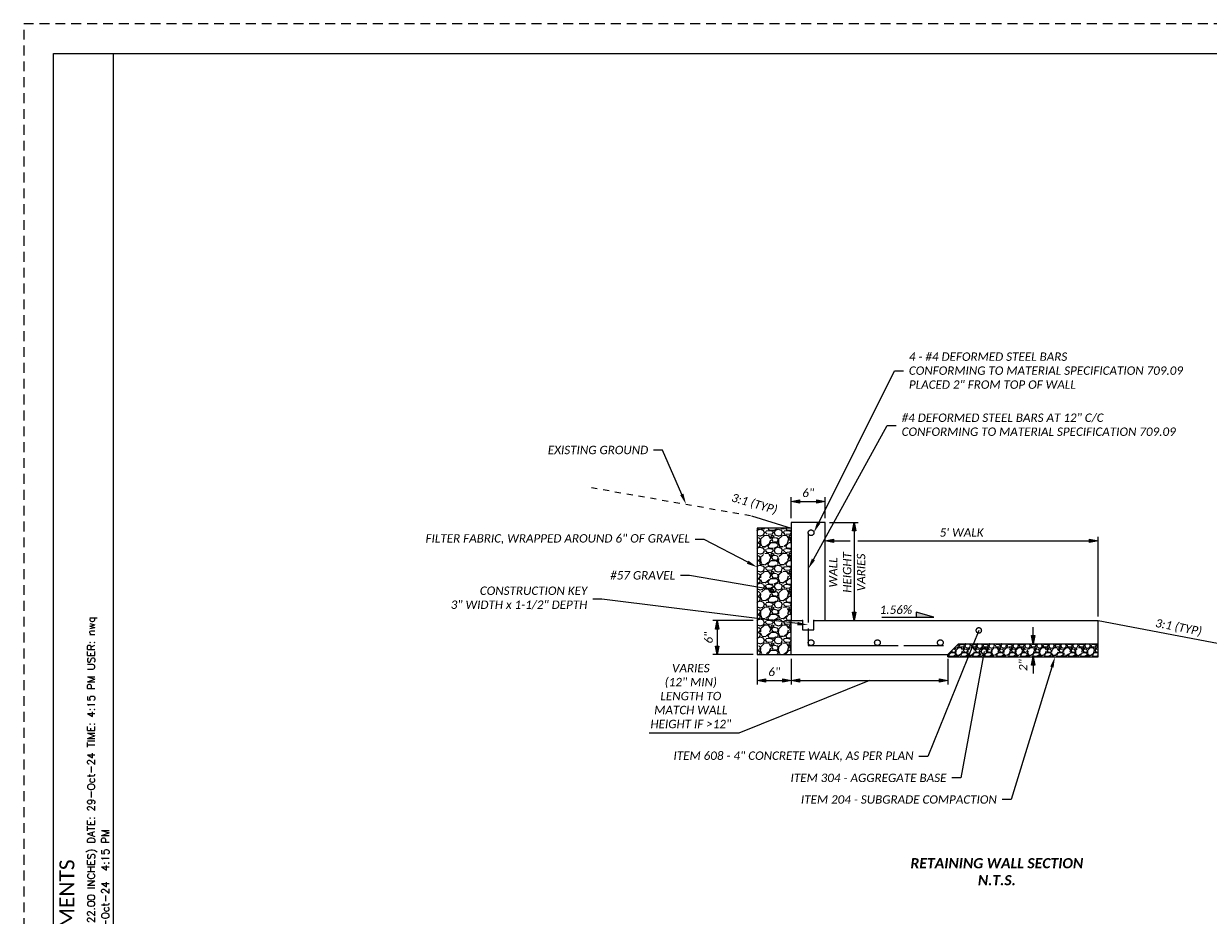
# Paper-space layout 'Wall Detail' of a CAD drawing. Header units: feet. Extents: x 0 to 37.9, y -7.8 to 22.
# Tile 2 of 3: x 0 to 19.8, y 7.1 to 22. Entities that reach past the tile are written whole.
import ezdxf
from ezdxf import colors
from ezdxf.entities.mleader import LeaderData, LeaderLine
from ezdxf.enums import TextEntityAlignment as Align
from ezdxf.math import Vec2, Vec3

# ---------------------------------------------------------------- set-up
doc = ezdxf.new("R2010")
doc.units = ezdxf.units.FT
doc.header["$MEASUREMENT"] = 0
for name, pattern in [('brebarpr', [1.5625, 1.5, -0.0625]), ('OhDOT_USTN2', [0.10999999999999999, 0.069, -0.04099999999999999]), ('OhDOT_USTN3', [0.22, 0.165, -0.055])]:
    doc.linetypes.add(name, pattern=pattern)
for name, color, linetype in [('BR_P_Beam_Reinforcing', 30, 'brebarpr'), ('SH_Border', 7, 'Continuous'), ('SH_TextH', 4, 'Continuous'), ('SH_TextM', 7, 'Continuous'), ('XS_P_Surface', 3, 'Continuous'), ('XS_X_Ground_Line', 3, 'OhDOT_USTN2')]:
    doc.layers.add(name, color=color, linetype=linetype)
doc.styles.add('DwgStamp', font='romans.shx')
doc.styles.add('Slanted Normal (0.14) Font 31', font='calibrii.ttf', dxfattribs={"height": 0.14})
doc.styles.add('Slanted-Normal', font='calibrii.ttf', dxfattribs={"height": 0.14})
doc.styles.add('Straight Sub-Title (0.17) Font 30', font='calibri.ttf', dxfattribs={"height": 0.17})
doc.styles.add('Straight Title (0.20) Font 30', font='calibri.ttf', dxfattribs={"height": 0.2})
doc.dimstyles.new('Dec-1  Slanted', dxfattribs={"dimtxt": 0.14, "dimasz": 0.14, "dimexe": 0.07000000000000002, "dimexo": 0.07000000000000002, "dimgap": 0.07000000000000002, "dimtad": 1, "dimdec": 0, "dimzin": 3, "dimdsep": 46, "dimtxsty": 'Slanted-Normal', "dimblk": 'Dim1', "dimcen": 0, "dimclrd": 95, "dimclre": 95, "dimclrt": 7, "dimaunit": 1, "dimadec": 3, "dimazin": 3, "dimtfac": 1, "dimtdec": 0, "dimtix": 1, "dimtofl": 0, "dimtmove": 1, "dimatfit": 3, "dimldrblk": 'Dim1', "dimfxl": 1, "dimtolj": 1, "dimtzin": 0, "dimlwd": -1, "dimlwe": -1, "dimarcsym": 0})

# ---------------------------------------------------------------- blocks, each defined once
blk = doc.blocks.new('Dim1')
h = blk.add_hatch(color=4)
h.dxf.hatch_style = 1
h.paths.add_polyline_path([(0, 0), (-1.000000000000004, -0.1999999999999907), (-1.000000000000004, 0.1999999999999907)])
at = {"color": 4}
blk.add_lwpolyline([(0, 0), (-1.000000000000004, -0.1999999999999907), (-1.000000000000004, 0.1999999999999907), (0, 0)], dxfattribs=at)
blk = doc.blocks.new('*D952')
at = {"layer": 'Defpoints', "color": 0, "transparency": 16777216}
for p in [(13.38436269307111, 14.02218646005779), (12.81682522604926, 13.6704082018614), (13.38436269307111, 13.6704082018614)]:
    blk.add_point(p, dxfattribs=at)
at = {"layer": 'SH_TextM', "color": 95, "linetype": 'Continuous', "transparency": 16777216}
for p, q in [((12.81682522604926, 13.7404082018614), (12.81682522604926, 14.09218646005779)), ((13.38436269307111, 13.7404082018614), (13.38436269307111, 14.09218646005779)), ((12.95682522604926, 14.02218646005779), (13.24436269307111, 14.02218646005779))]:
    blk.add_line(p, q, dxfattribs=at)
at = {"layer": 'SH_TextM', "color": 95, "transparency": 16777216, "xscale": 0.14, "yscale": 0.14, "zscale": 0.14, "rotation": 180}
blk.add_blockref('Dim1', (12.81682522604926, 14.02218646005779), dxfattribs=at)
at = {"layer": 'SH_TextM', "color": 95, "transparency": 16777216, "xscale": 0.14, "yscale": 0.14, "zscale": 0.14}
blk.add_blockref('Dim1', (13.38436269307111, 14.02218646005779), dxfattribs=at)
at = {"layer": 'SH_TextM', "color": 7, "transparency": 16777216, "insert": (13.10059395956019, 14.16385569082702), "char_height": 0.14, "attachment_point": 5, "style": 'Slanted-Normal'}
blk.add_mtext('\\A1;6"', dxfattribs=at)
blk = doc.blocks.new('*D953')
at = {"layer": 'Defpoints', "color": 0, "transparency": 16777216}
for p in [(13.38436269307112, 13.67040820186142), (13.38436269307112, 12.03014078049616), (13.86642600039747, 12.03014078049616)]:
    blk.add_point(p, dxfattribs=at)
at = {"layer": 'SH_TextM', "color": 95, "linetype": 'Continuous', "transparency": 16777216}
for p, q in [((13.45436269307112, 13.67040820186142), (13.93642600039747, 13.67040820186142)), ((13.86642600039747, 13.53040820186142), (13.86642600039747, 12.17014078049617)), ((13.45436269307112, 12.03014078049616), (13.93642600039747, 12.03014078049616))]:
    blk.add_line(p, q, dxfattribs=at)
at = {"layer": 'SH_TextM', "color": 95, "transparency": 16777216, "xscale": 0.14, "yscale": 0.14, "zscale": 0.14}
for p, rotation in [((13.86642600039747, 13.67040820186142), 90), ((13.86642600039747, 12.03014078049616), 270)]:
    blk.add_blockref('Dim1', p, dxfattribs=dict(at, rotation=rotation))
at = {"layer": 'SH_TextM', "color": 7, "transparency": 16777216, "insert": (13.75125720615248, 12.83506872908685), "char_height": 0.14, "width": 1.170705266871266, "attachment_point": 5, "rotation": 90, "style": 'Slanted-Normal'}
blk.add_mtext('\\A1;WALL HEIGHT VARIES ', dxfattribs=at)
blk = doc.blocks.new('*D954')
at = {"layer": 'Defpoints', "color": 0, "transparency": 16777216}
for p in [(12.24928775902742, 12.03014078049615), (11.57850708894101, 11.4626033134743), (12.24928775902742, 11.4626033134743)]:
    blk.add_point(p, dxfattribs=at)
at = {"layer": 'SH_TextM', "color": 95, "linetype": 'Continuous', "transparency": 16777216}
for p, q in [((12.17928775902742, 12.03014078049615), (11.508507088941, 12.03014078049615)), ((11.57850708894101, 11.89014078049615), (11.57850708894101, 11.6026033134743)), ((12.17928775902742, 11.4626033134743), (11.50850708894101, 11.4626033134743))]:
    blk.add_line(p, q, dxfattribs=at)
at = {"layer": 'SH_TextM', "color": 95, "transparency": 16777216, "xscale": 0.14, "yscale": 0.14, "zscale": 0.14}
for p, rotation in [((11.578507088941, 12.03014078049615), 90), ((11.57850708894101, 11.4626033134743), 270)]:
    blk.add_blockref('Dim1', p, dxfattribs=dict(at, rotation=rotation))
at = {"layer": 'SH_TextM', "color": 7, "transparency": 16777216, "insert": (11.43683785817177, 11.74637204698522), "char_height": 0.14, "attachment_point": 5, "rotation": 90, "style": 'Slanted-Normal'}
blk.add_mtext('\\A1;6"', dxfattribs=at)
blk = doc.blocks.new('*D955')
at = {"layer": 'Defpoints', "color": 0, "transparency": 16777216}
for p in [(16.85934273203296, 11.64376826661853), (16.859342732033, 11.42707414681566), (16.85934273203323, 11.42707414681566)]:
    blk.add_point(p, dxfattribs=at)
at = {"layer": 'SH_TextM', "color": 95, "linetype": 'Continuous', "transparency": 16777216}
for p, q in [((16.85934273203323, 11.78376826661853), (16.85934273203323, 11.92376826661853)), ((16.85934273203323, 11.28707414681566), (16.85934273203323, 11.14707414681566))]:
    blk.add_line(p, q, dxfattribs=at)
at = {"layer": 'SH_TextM', "color": 95, "transparency": 16777216, "xscale": 0.14, "yscale": 0.14, "zscale": 0.14}
for p, rotation in [((16.85934273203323, 11.64376826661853), 270), ((16.85934273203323, 11.42707414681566), 90)]:
    blk.add_blockref('Dim1', p, dxfattribs=dict(at, rotation=rotation))
at = {"layer": 'SH_TextM', "color": 7, "transparency": 16777216, "insert": (16.69064273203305, 11.28707414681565), "char_height": 0.14, "attachment_point": 5, "rotation": 90, "style": 'Slanted-Normal'}
blk.add_mtext('\\A1;2"', dxfattribs=at)
blk = doc.blocks.new('*D956')
at = {"layer": 'Defpoints', "color": 0, "transparency": 16777216}
for p in [(12.81682522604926, 11.46260331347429), (15.43200503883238, 11.46260331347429), (15.43200503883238, 11.03281517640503)]:
    blk.add_point(p, dxfattribs=at)
at = {"layer": 'SH_TextM', "color": 95, "linetype": 'Continuous', "transparency": 16777216}
for p, q in [((12.81682522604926, 11.39260331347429), (12.81682522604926, 10.96281517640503)), ((15.43200503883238, 11.39260331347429), (15.43200503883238, 10.96281517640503)), ((14.12441513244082, 11.03281517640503), (11.94503008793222, 10.15386690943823)), ((12.95682522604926, 11.03281517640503), (15.29200503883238, 11.03281517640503)), ((11.94503008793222, 10.15386690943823), (10.44756854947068, 10.15386690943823))]:
    blk.add_line(p, q, dxfattribs=at)
at = {"layer": 'SH_TextM', "color": 95, "transparency": 16777216, "xscale": 0.14, "yscale": 0.14, "zscale": 0.14, "rotation": 180}
blk.add_blockref('Dim1', (12.81682522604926, 11.03281517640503), dxfattribs=at)
at = {"layer": 'SH_TextM', "color": 95, "transparency": 16777216, "xscale": 0.14, "yscale": 0.14, "zscale": 0.14}
blk.add_blockref('Dim1', (15.43200503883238, 11.03281517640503), dxfattribs=at)
at = {"layer": 'SH_TextM', "color": 7, "transparency": 16777216, "insert": (11.14074210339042, 10.77054896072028), "char_height": 0.14, "width": 1.468575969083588, "attachment_point": 5, "style": 'Slanted-Normal'}
blk.add_mtext('\\A1;VARIES\\P(12" MIN)\\PLENGTH TO MATCH WALL HEIGHT IF >12"', dxfattribs=at)
blk = doc.blocks.new('_DotSmall')
at = {"color": 0, "linetype": 'ByBlock', "const_width": 0.5}
blk.add_lwpolyline([(-0.0625, 0, 1), (0.0625, 0, 1)], format="xyb", close=True, dxfattribs=at)
blk = doc.blocks.new('*D957')
at = {"layer": 'Defpoints', "color": 0, "transparency": 16777216}
for p in [(17.94068773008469, 13.36138598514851), (13.38436269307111, 12.72825654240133), (17.94068773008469, 12.03014078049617)]:
    blk.add_point(p, dxfattribs=at)
at = {"layer": 'SH_TextM', "color": 95, "linetype": 'Continuous', "transparency": 16777216}
for p, q in [((13.38436269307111, 12.79825654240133), (13.38436269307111, 13.43138598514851)), ((13.52436269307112, 13.36138598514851), (13.80392600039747, 13.36138598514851)), ((13.92892600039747, 13.36138598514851), (17.80068773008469, 13.36138598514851)), ((17.94068773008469, 12.10014078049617), (17.94068773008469, 13.43138598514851))]:
    blk.add_line(p, q, dxfattribs=at)
at = {"layer": 'SH_TextM', "color": 95, "transparency": 16777216, "xscale": 0.14, "yscale": 0.14, "zscale": 0.14, "rotation": 180}
blk.add_blockref('Dim1', (13.38436269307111, 13.36138598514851), dxfattribs=at)
at = {"layer": 'SH_TextM', "color": 95, "transparency": 16777216, "xscale": 0.14, "yscale": 0.14, "zscale": 0.14}
blk.add_blockref('Dim1', (17.94068773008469, 13.36138598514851), dxfattribs=at)
at = {"layer": 'SH_TextM', "color": 7, "transparency": 16777216, "insert": (15.6625252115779, 13.50240906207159), "char_height": 0.14, "width": 1.024651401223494, "attachment_point": 5, "style": 'Slanted-Normal'}
blk.add_mtext("\\A1;5' WALK", dxfattribs=at)
blk = doc.blocks.new('*D991')
at = {"layer": 'Defpoints', "color": 0, "transparency": 16777216}
for p in [(12.24928775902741, 11.46260331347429), (12.81682522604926, 11.46260331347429), (12.81682522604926, 11.03281517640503)]:
    blk.add_point(p, dxfattribs=at)
at = {"layer": 'SH_TextM', "color": 95, "linetype": 'Continuous', "transparency": 16777216}
for p, q in [((12.24928775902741, 11.39260331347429), (12.24928775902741, 10.96281517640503)), ((12.81682522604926, 11.39260331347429), (12.81682522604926, 10.96281517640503)), ((12.38928775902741, 11.03281517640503), (12.67682522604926, 11.03281517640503))]:
    blk.add_line(p, q, dxfattribs=at)
at = {"layer": 'SH_TextM', "color": 95, "transparency": 16777216, "xscale": 0.14, "yscale": 0.14, "zscale": 0.14, "rotation": 180}
blk.add_blockref('Dim1', (12.24928775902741, 11.03281517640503), dxfattribs=at)
at = {"layer": 'SH_TextM', "color": 95, "transparency": 16777216, "xscale": 0.14, "yscale": 0.14, "zscale": 0.14}
blk.add_blockref('Dim1', (12.81682522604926, 11.03281517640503), dxfattribs=at)
at = {"layer": 'SH_TextM', "color": 7, "transparency": 16777216, "insert": (12.53305649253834, 11.17448440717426), "char_height": 0.14, "attachment_point": 5, "style": 'Slanted-Normal'}
blk.add_mtext('\\A1;6"', dxfattribs=at)

psp = doc.layouts.new('Wall Detail')

# ---------------------------------------------------------------- hatches: boundary and pattern name
at = {"layer": 'SH_TextM'}
h = psp.add_hatch(dxfattribs=at)
h.set_pattern_fill('GRAVEL', color=256, scale=0.3)
h.set_pattern_definition([(228.012787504, (0.216, 0.3), (-2.400000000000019, -2.700000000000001), [0.0403608, -3.995726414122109]), (184.969740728, (0.189, 0.27), (3.599999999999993, 0.3000000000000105), [0.0692604, -6.856777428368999]), (132.510447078, (0.12, 0.264), (3.000000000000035, -3.299999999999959), [0.0488364, -4.83480977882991]), (267.273689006, (0.003, 0.189), (0.3000000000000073, 6.000000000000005), [0.06307139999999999, -6.244067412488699]), (292.833654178, (0, 0.126), (-1.499999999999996, 3.600000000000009), [0.06184649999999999, -6.122811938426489]), (357.273689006, (0.024, 0.069), (-6.000000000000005, 0.3000000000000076), [0.06307139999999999, -6.244067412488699]), (37.6942404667, (0.087, 0.066), (-3.899999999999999, -2.999999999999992), [0.08340869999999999, -8.2574545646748]), (72.2553283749, (0.153, 0.117), (2.100000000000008, 6.600000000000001), [0.07874639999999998, -7.795896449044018]), (121.429565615, (0.177, 0.192), (-2.400000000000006, 3.899999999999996), [0.063285, -6.265221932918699]), (175.236358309, (0.144, 0.246), (3.299999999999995, -0.3000000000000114), [0.0722496, -3.54022877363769]), (222.397437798, (0.072, 0.252), (-3.599999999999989, -3.299999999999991), [0.0934344, -9.25001250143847]), (138.814074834, (0.3, 0.186), (-2.10000000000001, 1.8), [0.03189029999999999, -3.157153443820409]), (171.46923439, (0.276, 0.207), (3.899999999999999, -0.5999999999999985), [0.0606711, -6.0064534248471]), (225, (0.216, 0.216), (-3.330669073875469e-17, -0.2999999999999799), [0.04242629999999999, -0.38183776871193]), (203.198590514, (0.195, 0.252), (1.499999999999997, 0.5999999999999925), [0.0228474, -2.26188453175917]), (291.801409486, (0.174, 0.243), (-0.2999999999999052, 0.9000000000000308), [0.0323109, -1.58323854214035]), (30.96375653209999, (0.186, 0.213), (0.9000000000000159, 0.5999999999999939), [0.0524787, -1.69680686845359]), (161.565051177, (0.231, 0.24), (0.6000000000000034, -0.299999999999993), [0.0379473, -0.9107359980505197]), (16.389540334, (0, 0.243), (2.99999999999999, 0.9000000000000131), [0.05316, -5.26285354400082]), (70.3461759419, (0.051, 0.258), (-1.200000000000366, -3.300000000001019), [0.04459829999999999, -4.4152223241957]), (293.198590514, (0.231, 0.3), (-0.5999999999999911, 1.499999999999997), [0.0456945, -2.23903743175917]), (343.610459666, (0.249, 0.258), (-2.99999999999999, 0.900000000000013), [0.05315999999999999, -5.262853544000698]), (339.44395478, (0, 0.057), (-1.500000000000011, 0.6000000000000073), [0.05126399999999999, -2.511937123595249]), (294.775140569, (0.048, 0.039), (-1.500000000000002, 3.3), [0.0429534, -4.2523929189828]), (66.8014094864, (0.234, 0), (0.5999999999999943, 1.499999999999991), [0.0456945, -2.23903743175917]), (17.3540246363, (0.252, 0.042), (-3.899999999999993, -1.199999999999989), [0.0502893, -4.978627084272]), (69.44395478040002, (0.087, 0), (-0.6000000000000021, -1.499999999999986), [0.025632, -2.53756912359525]), (101.309932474, (0.216, 0), (-0.2999999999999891, 1.200000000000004), [0.015297, -1.51440885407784]), (165.963756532, (0.213, 0.015), (0.8999999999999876, -0.3000000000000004), [0.0618465, -1.17508518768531]), (186.009005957, (0.153, 0.03), (3.000000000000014, 0.2999999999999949), [0.057315, -5.67417695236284]), (303.690067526, (0.186, 0.186), (-0.2999999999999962, 0.5999999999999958), [0.04326659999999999, -1.0383987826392]), (353.157226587, (0.21, 0.15), (5.100000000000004, -0.6000000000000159), [0.0755382, -7.47826878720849]), (60.9453959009, (0.285, 0.141), (-1.199999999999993, -2.099999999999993), [0.0308868, -3.0578022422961]), (90, (0.3, 0.168), (-0.2999999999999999, 0.3), [0.018, -0.282]), (120.256437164, (0.147, 0.039), (1.200000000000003, -2.100000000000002), [0.0416772, -4.12605599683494]), (48.01278750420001, (0.126, 0.075), (2.4, 2.699999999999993), [0.08072159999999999, -3.955365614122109]), (0, (0.18, 0.135), (0.3, 0.3), [0.078, -0.222]), (325.3048464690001, (0.258, 0.135), (3.000000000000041, -2.099999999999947), [0.0474342, -4.695982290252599]), (254.054604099, (0.297, 0.108), (-0.3000000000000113, -1.200000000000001), [0.0436806, -2.14035236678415]), (207.645975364, (0.285, 0.066), (-5.699999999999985, -3.000000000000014), [0.0711195, -7.040842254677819]), (175.42607874, (0.222, 0.033), (-3.899999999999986, 0.3000000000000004), [0.07523969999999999, -7.448722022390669])])
h.paths.add_polyline_path([(12.81682522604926, 13.57444150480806), (12.24928775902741, 13.57444150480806), (12.24928775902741, 11.46260331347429), (12.81682522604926, 11.46260331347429), (12.81682522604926, 12.03014078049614)])
h.paths.add_polyline_path([(11.60004555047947, 11.60400281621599), (11.60004555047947, 11.87732589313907), (11.2608147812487, 11.87732589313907), (11.2608147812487, 11.60400281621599)], flags=9)
h = psp.add_hatch(color=256, dxfattribs=at)
h.dxf.hatch_style = 1
h.paths.add_polyline_path([(14.90640852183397, 12.17080053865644), (14.90640852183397, 12.08763812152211), (15.19621174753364, 12.08763812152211)])
h = psp.add_hatch(dxfattribs=at)
h.set_pattern_fill('GRAVEL', color=256, scale=0.2)
h.set_pattern_definition([(228.012787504, (-1.092522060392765, 19.40849115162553), (-1.600000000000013, -1.800000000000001), [0.0269072, -2.66381760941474]), (184.969740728, (-1.110522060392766, 19.38849115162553), (2.399999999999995, 0.200000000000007), [0.0461736, -4.571184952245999]), (132.510447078, (-1.156522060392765, 19.38449115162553), (2.000000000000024, -2.199999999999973), [0.03255760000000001, -3.22320651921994]), (267.273689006, (-1.234522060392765, 19.33449115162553), (0.2000000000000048, 4.000000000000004), [0.04204759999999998, -4.162711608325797]), (292.833654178, (-1.236522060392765, 19.29249115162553), (-0.9999999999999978, 2.400000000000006), [0.04123099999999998, -4.081874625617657]), (357.273689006, (-1.220522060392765, 19.25449115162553), (-4.000000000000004, 0.2000000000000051), [0.04204759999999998, -4.162711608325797]), (37.6942404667, (-1.178522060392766, 19.25249115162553), (-2.6, -1.999999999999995), [0.0556058, -5.5049697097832]), (72.2553283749, (-1.134522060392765, 19.28649115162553), (1.400000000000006, 4.400000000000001), [0.05249759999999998, -5.197264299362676]), (121.429565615, (-1.118522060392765, 19.33649115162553), (-1.600000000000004, 2.599999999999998), [0.04219000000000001, -4.1768146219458]), (175.236358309, (-1.140522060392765, 19.37249115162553), (2.199999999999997, -0.2000000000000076), [0.04816640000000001, -2.36015251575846]), (222.397437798, (-1.188522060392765, 19.37649115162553), (-2.399999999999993, -2.199999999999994), [0.0622896, -6.16667500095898]), (138.814074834, (-1.036522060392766, 19.33249115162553), (-1.400000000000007, 1.2), [0.02126019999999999, -2.104768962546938]), (171.46923439, (-1.052522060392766, 19.34649115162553), (2.6, -0.399999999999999), [0.0404474, -4.0043022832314]), (225, (-1.092522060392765, 19.35249115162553), (-2.220446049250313e-17, -0.1999999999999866), [0.0282842, -0.25455851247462]), (203.198590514, (-1.106522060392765, 19.37649115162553), (0.9999999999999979, 0.3999999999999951), [0.0152316, -1.50792302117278]), (291.801409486, (-1.120522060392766, 19.37049115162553), (-0.1999999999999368, 0.6000000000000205), [0.0215406, -1.0554923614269]), (30.96375653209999, (-1.112522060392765, 19.35049115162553), (0.6000000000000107, 0.3999999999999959), [0.0349858, -1.13120457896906]), (161.565051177, (-1.082522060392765, 19.36849115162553), (0.4000000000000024, -0.1999999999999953), [0.02529819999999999, -0.6071573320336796]), (16.389540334, (-1.236522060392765, 19.37049115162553), (1.999999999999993, 0.6000000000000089), [0.03544, -3.50856902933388]), (70.3461759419, (-1.202522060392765, 19.38049115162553), (-0.8000000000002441, -2.200000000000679), [0.0297322, -2.9434815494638]), (293.198590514, (-1.082522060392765, 19.40849115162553), (-0.3999999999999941, 0.9999999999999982), [0.030463, -1.49269162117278]), (343.610459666, (-1.070522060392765, 19.38049115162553), (-1.999999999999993, 0.6000000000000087), [0.03543999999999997, -3.508569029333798]), (339.44395478, (-1.236522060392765, 19.24649115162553), (-1.000000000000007, 0.4000000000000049), [0.03417599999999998, -1.674624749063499]), (294.775140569, (-1.204522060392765, 19.23449115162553), (-1.000000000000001, 2.200000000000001), [0.0286356, -2.8349286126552]), (66.8014094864, (-1.080522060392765, 19.20849115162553), (0.3999999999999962, 0.999999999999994), [0.030463, -1.49269162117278]), (17.3540246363, (-1.068522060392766, 19.23649115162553), (-2.599999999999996, -0.7999999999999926), [0.0335262, -3.319084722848]), (69.44395478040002, (-1.178522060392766, 19.20849115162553), (-0.4000000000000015, -0.999999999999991), [0.01708799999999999, -1.691712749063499]), (101.309932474, (-1.092522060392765, 19.20849115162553), (-0.1999999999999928, 0.8000000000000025), [0.010198, -1.00960590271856]), (165.963756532, (-1.094522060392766, 19.21849115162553), (0.5999999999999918, -0.2000000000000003), [0.041231, -0.7833901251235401]), (186.009005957, (-1.134522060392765, 19.22849115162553), (2.000000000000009, 0.1999999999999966), [0.03821, -3.782784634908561]), (303.690067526, (-1.112522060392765, 19.33249115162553), (-0.1999999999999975, 0.3999999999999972), [0.02884439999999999, -0.6922658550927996]), (353.157226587, (-1.096522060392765, 19.30849115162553), (3.400000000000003, -0.4000000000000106), [0.05035880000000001, -4.98551252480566]), (60.9453959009, (-1.046522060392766, 19.30249115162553), (-0.7999999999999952, -1.399999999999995), [0.0205912, -2.0385348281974]), (90, (-1.036522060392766, 19.32049115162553), (-0.2, 0.2), [0.012, -0.188]), (120.256437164, (-1.138522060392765, 19.23449115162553), (0.8000000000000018, -1.400000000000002), [0.0277848, -2.750703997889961]), (48.01278750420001, (-1.152522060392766, 19.25849115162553), (1.6, 1.799999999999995), [0.0538144, -2.63691040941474]), (0, (-1.116522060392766, 19.29849115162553), (0.2, 0.2), [0.052, -0.148]), (325.3048464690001, (-1.064522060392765, 19.29849115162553), (2.000000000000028, -1.399999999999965), [0.03162279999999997, -3.130654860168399]), (254.054604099, (-1.038522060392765, 19.28049115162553), (-0.2000000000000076, -0.8000000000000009), [0.0291204, -1.4269015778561]), (207.645975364, (-1.046522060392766, 19.25249115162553), (-3.79999999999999, -2.00000000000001), [0.047413, -4.69389483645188]), (175.42607874, (-1.088522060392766, 19.23049115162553), (-2.599999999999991, 0.2000000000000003), [0.0501598, -4.96581468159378])])
h.paths.add_polyline_path([(17.94068773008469, 11.42707414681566), (17.94068773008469, 11.64376826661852), (15.61316999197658, 11.6437682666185), (15.43200503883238, 11.46260331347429), (15.43141074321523, 11.42707414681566)])

# ---------------------------------------------------------------- linework, layer by layer
at = {"color": 7, "linetype": 'OhDOT_USTN3', "flags": 128}
psp.add_lwpolyline([(0, 0), (34, 0), (34, 22), (0, 22), (0, 0)], close=True, dxfattribs=at)
at = {"linetype": 'Continuous', "flags": 128}
psp.add_lwpolyline([(0.5, 21.5), (33.5, 21.5), (33.5, 0.5), (0.5, 0.5), (0.5, 21.5)], close=True, dxfattribs=at)
at = {"layer": 'BR_P_Beam_Reinforcing'}
psp.add_lwpolyline([(13.10059395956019, 13.49788179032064), (13.10059395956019, 11.6129724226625), (15.36116845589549, 11.6129724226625)], dxfattribs=at)
for centre, radius in [((13.148499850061, 13.49788179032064), 0.04790589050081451), ((13.148499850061, 11.66261886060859), 0.04736841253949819), ((14.25722950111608, 11.66261886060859), 0.04736841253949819), ((15.30675479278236, 11.66261886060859), 0.04736841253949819)]:
    psp.add_circle(centre, radius, dxfattribs=at)
at = {"layer": 'SH_Border', "linetype": 'Continuous', "flags": 128}
psp.add_lwpolyline([(1.5, 0.5), (1.5, 21.5)], dxfattribs=at)
at = {"layer": 'SH_TextM'}
for p, q in [((12.81682522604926, 13.57444150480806), (12.24928775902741, 13.57444150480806)), ((17.94068773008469, 11.42707414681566), (17.94068773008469, 11.64376826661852)), ((15.43200503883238, 11.42707414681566), (15.43200503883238, 11.46260331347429)), ((15.43200503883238, 11.42707414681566), (17.94068773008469, 11.42707414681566))]:
    psp.add_line(p, q, dxfattribs=at)
for points in [[(12.81682522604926, 13.6704082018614), (12.81682522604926, 12.03014078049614), (13.00600438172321, 12.03014078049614)], [(13.19518353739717, 12.03014078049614), (13.38436269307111, 12.03014078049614), (13.38436269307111, 13.6704082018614), (12.81682522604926, 13.6704082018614)], [(12.24928775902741, 13.57444150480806), (12.24928775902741, 11.46260331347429), (13.00600438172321, 11.46260331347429)], [(14.33216874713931, 12.08763812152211), (15.19621174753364, 12.08763812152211), (14.90640852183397, 12.17080053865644), (14.90640852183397, 12.08763812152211)], [(12.81682522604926, 12.03014078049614), (13.00600438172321, 12.03014078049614)], [(12.81682522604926, 11.46260331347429), (12.81682522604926, 12.03014078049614)], [(13.00600438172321, 12.03014078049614), (13.00600438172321, 11.87705575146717), (13.19518353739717, 11.87705575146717), (13.19518353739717, 12.03014078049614)], [(13.19518353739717, 12.03014078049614), (13.38436269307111, 12.03014078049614)], [(13.38436269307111, 12.03014078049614), (17.94068773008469, 12.03014078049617)], [(17.94068773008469, 11.64376826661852), (17.94068773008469, 12.03014078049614)], [(15.43200503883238, 11.46260331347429), (15.61316999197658, 11.6437682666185), (17.94068773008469, 11.64376826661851)], [(12.81682522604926, 11.46260331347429), (15.43200503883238, 11.46260331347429)]]:
    psp.add_lwpolyline(points, dxfattribs=at)
for p in [(13.00600438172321, 12.03014078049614), (13.19518353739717, 12.03014078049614)]:
    psp.add_point(p, dxfattribs=at)
at = {"layer": 'XS_P_Surface'}
for points in [[(12.15240863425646, 13.78199027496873), (12.81682522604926, 13.57444150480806)], [(17.94068773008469, 12.03014078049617), (21.19496290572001, 11.41620692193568)]]:
    psp.add_lwpolyline(points, dxfattribs=at)
at = {"layer": 'XS_X_Ground_Line'}
psp.add_lwpolyline([(9.480326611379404, 14.25347843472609), (12.15240863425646, 13.78199027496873)], dxfattribs=at)

# ---------------------------------------------------------------- texts
at = {"linetype": 'Continuous', "style": 'DwgStamp'}
for s, p in [('MODEL: RETAINING WALL DETAILS PAPERSIZE: ANSI FULL BLEED D (34.00 X 22.00 INCHES) DATE: 29-Oct-24 TIME: 4:15 PM USER: nwq', (1.188025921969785, 0.5503016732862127)), ('Y:\\2020\\2027\\TUS\\117798\\Design\\Roadway\\Sheets\\117798_GM003.dwg 29-Oct-24  4:15 PM', (1.425, 0.5503016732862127))]:
    psp.add_text(s, height=0.125, rotation=90, dxfattribs=at).set_placement(p)
at = {"style": 'Straight Sub-Title (0.17) Font 30'}
psp.add_text('TUS - MAPLE ST & CHURCH ST IMPROVEMENTS', height=0.25, rotation=90, dxfattribs=at).set_placement((0.7213258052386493, 0.5503016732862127), align=Align.MIDDLE_LEFT)
at = {"layer": 'SH_TextH', "insert": (16.25112541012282, 8.064163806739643), "char_height": 0.17, "width": 6.274348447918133, "attachment_point": 2, "style": 'Straight Title (0.20) Font 30'}
psp.add_mtext('{\\fCalibri|b1|i1|c0|p34;RETAINING WALL SECTION\\PN.T.S.}', dxfattribs=at)
at = {"layer": 'SH_TextM', "char_height": 0.14, "width": 2.50129639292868, "attachment_point": 1, "style": 'Slanted Normal (0.14) Font 31'}
for insert, rotation in [((11.84483110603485, 14.16119114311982), 343.9387417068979), ((18.91423017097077, 12.06527340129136), 349.23025612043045)]:
    psp.add_mtext('3:1 (TYP)', dxfattribs=dict(at, insert=insert, rotation=rotation))
at = {"layer": 'SH_TextM', "insert": (14.29421288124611, 12.28257633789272), "char_height": 0.14, "width": 2.50129639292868, "attachment_point": 1, "style": 'Slanted Normal (0.14) Font 31'}
psp.add_mtext('1.56%', dxfattribs=at)

# ---------------------------------------------------------------- dimensions: what is measured, and where the dimension line sits
at = {"layer": 'SH_TextM'}
for base, p1, p2, text, picture, middle in [((13.38436269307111, 14.02218646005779), (12.81682522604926, 13.6704082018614), (13.38436269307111, 13.6704082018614), '6"', '*D952', (13.10059395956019, 14.16385569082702)), ((17.94068773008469, 13.36138598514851), (13.38436269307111, 12.72825654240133), (17.94068773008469, 12.03014078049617), "5' WALK", '*D957', (15.6625252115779, 13.50240906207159)), ((12.81682522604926, 11.03281517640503), (12.24928775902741, 11.46260331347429), (12.81682522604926, 11.46260331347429), '6"', '*D991', (12.53305649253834, 11.17448440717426))]:
    dim = psp.add_linear_dim(base=base, p1=p1, p2=p2, text=text, dimstyle='Dec-1  Slanted', override={"dimpost": "'"}, dxfattribs=at)
    dim.commit()
    dim.dimension.update_dxf_attribs({"geometry": picture, "text_midpoint": middle})
for base, p1, p2, text, picture, middle in [((13.86642600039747, 12.03014078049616), (13.38436269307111, 13.67040820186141), (13.38436269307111, 12.03014078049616), 'WALL HEIGHT VARIES ', '*D953', (14.12695977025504, 12.83506872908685)), ((16.85934273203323, 11.42707414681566), (16.85934273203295, 11.64376826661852), (16.85934273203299, 11.42707414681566), '2"', '*D955', (16.83134273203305, 11.28707414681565))]:
    dim = psp.add_linear_dim(base=base, p1=p1, p2=p2, angle=90, text=text, dimstyle='Dec-1  Slanted', override={"dimpost": "'"}, dxfattribs=at)
    dim.commit()
    dim.dimension.update_dxf_attribs({"geometry": picture, "text_midpoint": middle, "dimtype": 160})
dim = psp.add_linear_dim(base=(11.57850708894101, 11.4626033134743), p1=(12.24928775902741, 12.03014078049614), p2=(12.24928775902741, 11.46260331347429), angle=90, text='6"', dimstyle='Dec-1  Slanted', override={"dimpost": "'"}, dxfattribs=at)
dim.commit()
dim.dimension.update_dxf_attribs({"geometry": '*D954', "text_midpoint": (11.43683785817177, 11.74637204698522)})
dim = psp.add_linear_dim(base=(15.43200503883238, 11.03281517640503), p1=(12.81682522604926, 11.46260331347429), p2=(15.43200503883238, 11.46260331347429), text='VARIES\\P(12" MIN)\\PLENGTH TO MATCH WALL HEIGHT IF >12"', dimstyle='Dec-1  Slanted', override={"dimpost": "'"}, dxfattribs=at)
dim.commit()
dim.dimension.update_dxf_attribs({"geometry": '*D956', "text_midpoint": (11.87503008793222, 10.15386690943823), "dimtype": 160})

# ---------------------------------------------------------------- leaders
ml = psp.add_multileader_mtext('Standard', dxfattribs=at)
ml.set_content('4 - #4 DEFORMED STEEL BARS\\PCONFORMING TO MATERIAL SPECIFICATION 709.09\\PPLACED 2" FROM TOP OF WALL', color=256, style='Slanted Normal (0.14) Font 31')
ml.set_leader_properties(color=9)
ml.build(insert=Vec2(0, 0))
ml.multileader.update_dxf_attribs({"text_left_attachment_type": 2, "text_right_attachment_type": 2, "dogleg_length": 0.15, "arrow_head_size": 0.18})
ctx = ml.context
ctx.base_point, ctx.char_height, ctx.arrow_head_size, ctx.landing_gap_size, ctx.plane_origin = Vec3(14.69246076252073, 16.20301509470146), 0.14, 0.18, 0.09, Vec3(13.19545985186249, 13.55743178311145)
ctx.left_attachment, ctx.right_attachment = 2, 2
notes = []
notes.append((ctx, [(0, (1, 1, 0), (14.54246076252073, 16.20301509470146), (1, 0), 0.15, [(0, [(13.19599269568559, 13.50415904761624)], 0, [])])]))
ctx.mtext.insert, ctx.mtext.flow_direction = Vec3(14.78246076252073, 16.50947150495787), 5
ml = psp.add_multileader_mtext('Standard', dxfattribs=at)
ml.set_content('#4 DEFORMED STEEL BARS AT 12" C/C\\PCONFORMING TO MATERIAL SPECIFICATION 709.09', color=256, style='Slanted Normal (0.14) Font 31')
ml.set_leader_properties(color=9)
ml.build(insert=Vec2(0, 0))
ml.multileader.update_dxf_attribs({"text_left_attachment_type": 2, "text_right_attachment_type": 2, "dogleg_length": 0.15, "arrow_head_size": 0.18})
ctx = ml.context
ctx.base_point, ctx.char_height, ctx.arrow_head_size, ctx.landing_gap_size, ctx.plane_origin = Vec3(14.57176265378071, 15.29182460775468), 0.14, 0.18, 0.09, Vec3(13.10059395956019, 13.5512249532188)
ctx.left_attachment, ctx.right_attachment = 2, 2
notes.append((ctx, [(0, (1, 1, 0), (14.42176265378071, 15.29182460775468), (1, 0), 0.15, [(0, [(13.10059395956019, 12.8938971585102)], 0, [])])]))
ctx.mtext.insert, ctx.mtext.flow_direction = Vec3(14.66176265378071, 15.48936819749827), 5
ml = psp.add_multileader_mtext('Standard', dxfattribs=at)
ml.set_content('EXISTING GROUND', color=256, style='Slanted Normal (0.14) Font 31')
ml.set_leader_properties(color=9)
ml.build(insert=Vec2(0, 0))
ml.multileader.update_dxf_attribs({"text_left_attachment_type": 2, "text_right_attachment_type": 2, "dogleg_length": 0.15, "arrow_head_size": 0.18})
ctx = ml.context
ctx.base_point, ctx.char_height, ctx.arrow_head_size, ctx.landing_gap_size, ctx.plane_origin = Vec3(8.658285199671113, 14.87888057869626), 0.14, 0.18, 0.09, Vec3(11.15715028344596, 14.09288655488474)
ctx.left_attachment, ctx.right_attachment, ctx.text_align_type = 2, 2, 2
notes.append((ctx, [(0, (1, 1, 0), (10.66882366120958, 14.87888057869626), (-1, 0), 0.15, [(0, [(11.0615297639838, 13.97447556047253)], 0, [])])]))
ctx.mtext.insert, ctx.mtext.alignment, ctx.mtext.flow_direction = Vec3(10.42882366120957, 14.95060365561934), 3, 5
ml = psp.add_multileader_mtext('Standard', dxfattribs=at)
ml.set_content('FILTER FABRIC, WRAPPED AROUND 6" OF GRAVEL', color=256, style='Slanted Normal (0.14) Font 31')
ml.set_leader_properties(color=9)
ml.build(insert=Vec2(0, 0))
ml.multileader.update_dxf_attribs({"text_left_attachment_type": 2, "text_right_attachment_type": 2, "dogleg_length": 0.15, "arrow_head_size": 0.18})
ctx = ml.context
ctx.base_point, ctx.char_height, ctx.arrow_head_size, ctx.landing_gap_size, ctx.plane_origin = Vec3(6.592060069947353, 13.3881805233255), 0.14, 0.18, 0.09, Vec3(11.85377130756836, 12.60218649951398)
ctx.left_attachment, ctx.right_attachment, ctx.text_align_type = 2, 2, 2
notes.append((ctx, [(0, (1, 1, 0), (11.36544468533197, 13.3881805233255), (-1, 0), 0.15, [(0, [(12.24928775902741, 12.92152995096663)], 0, [])])]))
ctx.mtext.insert, ctx.mtext.alignment, ctx.mtext.flow_direction = Vec3(11.12544468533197, 13.47449590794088), 3, 5
ml = psp.add_multileader_mtext('Standard', dxfattribs=at)
ml.set_content('#57 GRAVEL', color=256, style='Slanted Normal (0.14) Font 31')
ml.set_leader_properties(color=9)
ml.set_arrow_properties(name='DOTSMALL')
ml.build(insert=Vec2(0, 0))
ml.multileader.update_dxf_attribs({"text_left_attachment_type": 2, "text_right_attachment_type": 2, "dogleg_length": 0.15, "arrow_head_size": 0.18})
ctx = ml.context
ctx.base_point, ctx.char_height, ctx.arrow_head_size, ctx.landing_gap_size, ctx.plane_origin = Vec3(9.705702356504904, 12.78551712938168), 0.14, 0.18, 0.09, Vec3(11.5817144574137, 14.80156867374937)
ctx.left_attachment, ctx.right_attachment, ctx.text_align_type = 2, 2, 2
notes.append((ctx, [(0, (1, 1, 0), (11.11833312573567, 12.78551712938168), (-1, 0), 0.15, [(0, [(12.51701761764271, 12.54613466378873)], 0, [])])]))
ctx.mtext.insert, ctx.mtext.alignment, ctx.mtext.flow_direction = Vec3(10.87833312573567, 12.85718636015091), 3, 5
ml = psp.add_multileader_mtext('Standard', dxfattribs=at)
ml.set_content('CONSTRUCTION KEY\\P3" WIDTH x 1-1/2" DEPTH', color=256, style='Slanted Normal (0.14) Font 31')
ml.set_leader_properties(color=9)
ml.build(insert=Vec2(0, 0))
ml.multileader.update_dxf_attribs({"text_left_attachment_type": 2, "text_right_attachment_type": 2, "dogleg_length": 0.15, "arrow_head_size": 0.18})
ctx = ml.context
ctx.base_point, ctx.char_height, ctx.arrow_head_size, ctx.landing_gap_size, ctx.plane_origin = Vec3(7.020902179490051, 12.38833723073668), 0.14, 0.18, 0.09, Vec3(13.10059395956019, 11.96774723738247)
ctx.left_attachment, ctx.right_attachment, ctx.text_align_type = 2, 2, 2
notes.append((ctx, [(0, (1, 1, 0), (9.652717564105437, 12.38833723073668), (-1, 0), 0.15, [(0, [(13.10059395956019, 11.95798338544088)], 0, [])])]))
ctx.mtext.insert, ctx.mtext.alignment, ctx.mtext.flow_direction = Vec3(9.412717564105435, 12.59998851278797), 3, 5
ml = psp.add_multileader_mtext('Standard', dxfattribs=at)
ml.set_content('ITEM 608 - 4" CONCRETE WALK, AS PER PLAN', color=256, style='Slanted Normal (0.14) Font 31')
ml.set_leader_properties(color=9)
ml.set_arrow_properties(name='DOTSMALL')
ml.build(insert=Vec2(0, 0))
ml.multileader.update_dxf_attribs({"text_left_attachment_type": 2, "text_right_attachment_type": 2, "dogleg_length": 0.15, "arrow_head_size": 0.18})
ctx = ml.context
ctx.base_point, ctx.char_height, ctx.arrow_head_size, ctx.landing_gap_size, ctx.plane_origin = Vec3(10.72790924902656, 9.758854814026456), 0.14, 0.18, 0.09, Vec3(16.35000143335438, 11.75412788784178)
ctx.left_attachment, ctx.right_attachment, ctx.text_align_type = 2, 2, 2
notes.append((ctx, [(0, (1, 1, 0), (15.10014001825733, 9.758854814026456), (-1, 0), 0.15, [(0, [(15.949832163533, 11.86709285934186)], 0, [])])]))
ctx.mtext.insert, ctx.mtext.alignment, ctx.mtext.flow_direction = Vec3(14.86014001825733, 9.84517019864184), 3, 5
ml = psp.add_multileader_mtext('Standard', dxfattribs=at)
ml.set_content('ITEM 304 - AGGREGATE BASE', color=256, style='Slanted Normal (0.14) Font 31')
ml.set_leader_properties(color=9)
ml.set_arrow_properties(name='DOTSMALL')
ml.build(insert=Vec2(0, 0))
ml.multileader.update_dxf_attribs({"text_left_attachment_type": 2, "text_right_attachment_type": 2, "dogleg_length": 0.15, "arrow_head_size": 0.18})
ctx = ml.context
ctx.base_point, ctx.char_height, ctx.arrow_head_size, ctx.landing_gap_size, ctx.plane_origin = Vec3(12.69237831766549, 9.403528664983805), 0.14, 0.18, 0.09, Vec3(16.11291349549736, 11.4195802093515)
ctx.left_attachment, ctx.right_attachment, ctx.text_align_type = 2, 2, 2
notes.append((ctx, [(0, (1, 1, 0), (15.64953216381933, 9.403528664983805), (-1, 0), 0.15, [(0, [(16.03768132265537, 11.51549258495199)], 0, [])])]))
ctx.mtext.insert, ctx.mtext.alignment, ctx.mtext.flow_direction = Vec3(15.40953216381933, 9.475251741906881), 3, 5
ml = psp.add_multileader_mtext('Standard', dxfattribs=at)
ml.set_content('ITEM 204 - SUBGRADE COMPACTION', color=256, style='Slanted Normal (0.14) Font 31')
ml.set_leader_properties(color=9)
ml.build(insert=Vec2(0, 0))
ml.multileader.update_dxf_attribs({"text_left_attachment_type": 2, "text_right_attachment_type": 2, "dogleg_length": 0.15, "arrow_head_size": 0.18})
ctx = ml.context
ctx.base_point, ctx.char_height, ctx.arrow_head_size, ctx.landing_gap_size, ctx.plane_origin = Vec3(12.86359820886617, 9.041859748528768), 0.14, 0.18, 0.09, Vec3(17.22277287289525, 11.22707414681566)
ctx.left_attachment, ctx.right_attachment, ctx.text_align_type = 2, 2, 2
notes.append((ctx, [(0, (1, 1, 0), (16.49070590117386, 9.041859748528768), (-1, 0), 0.15, [(0, [(17.22277287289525, 11.42707414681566)], 0, [])])]))
ctx.mtext.insert, ctx.mtext.alignment, ctx.mtext.flow_direction = Vec3(16.25070590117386, 9.113582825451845), 3, 5
for ctx, leaders in notes:
    for number, flags, end, landing, length, lines in leaders:
        leader = LeaderData()
        leader.index, (leader.has_last_leader_line, leader.has_dogleg_vector, leader.attachment_direction) = number, flags
        leader.last_leader_point, leader.dogleg_vector, leader.dogleg_length = Vec3(end), Vec3(landing), length
        for number, points, colour, breaks in lines:
            line = LeaderLine()
            line.index, line.vertices, line.color, line.breaks = number, Vec3.list(points), colors.encode_raw_color(colour), breaks
            leader.lines.append(line)
        ctx.leaders.append(leader)

doc.saveas('drawing.dxf')
